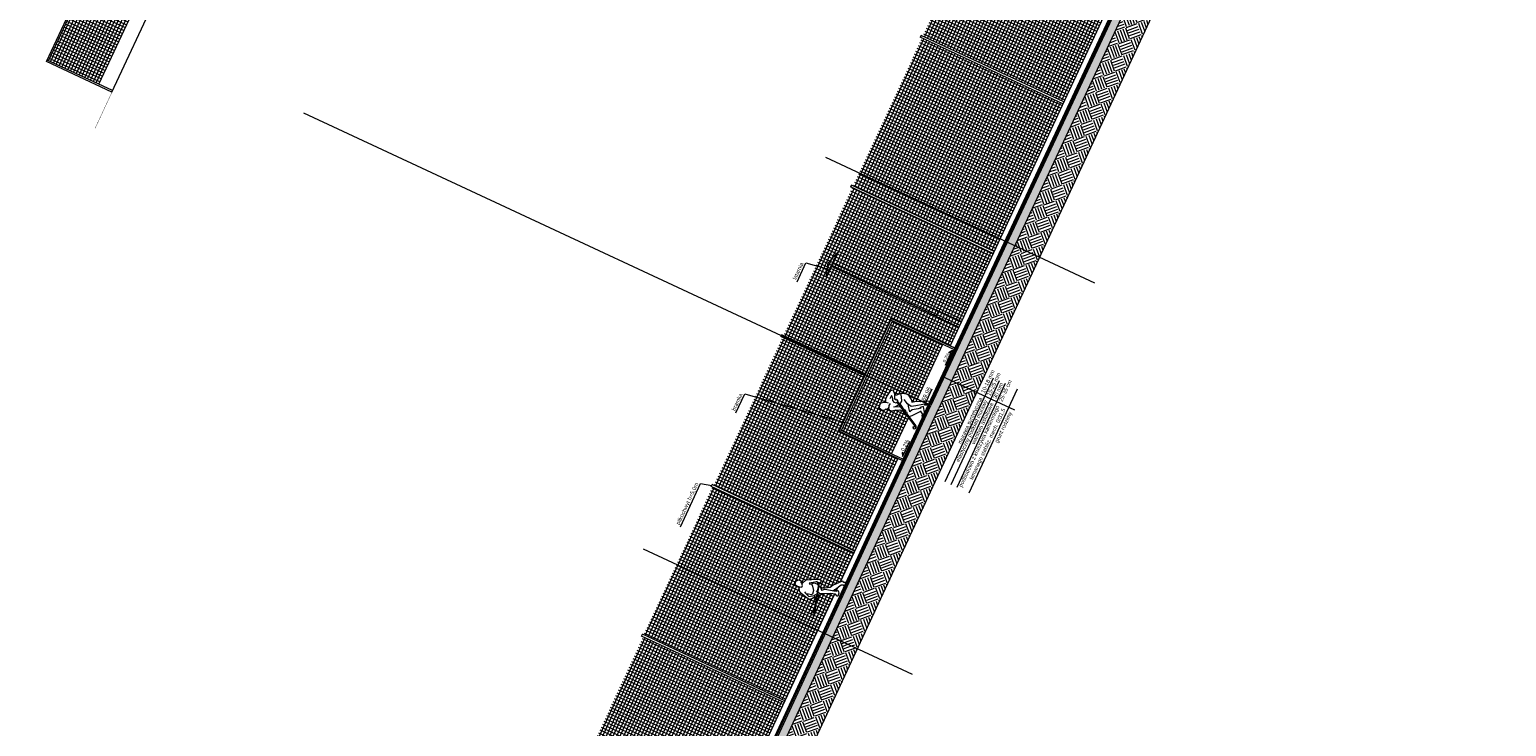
# Model space of a CAD drawing. Header units: millimetres. Extents: x 1962 to 3194, y -795 to -219.
# Tile 19 of 256: x 1981 to 2026, y -507 to -486. Entities that reach past the tile are written whole.
import ezdxf

# ---------------------------------------------------------------- set-up
doc = ezdxf.new("R2010")
doc.units = ezdxf.units.MM
doc.layers.get('0').update_dxf_attribs({"lineweight": 5})
doc.layers.get('Defpoints').update_dxf_attribs({"lineweight": 9})
for name, color, linetype, lineweight in [('A_flagi przekrojowe', 92, 'Continuous', 9), ('A_hatch przekroje', 125, 'Continuous', 9), ('A_koty wysokośc.', 53, 'Continuous', 9), ('A_latarnie', 22, 'Continuous', 9), ('A_ludzie', 53, 'Continuous', 9), ('A_ogrodzenie 1_2m', 34, 'Continuous', 9), ('A_przekrojowe', 42, 'Continuous', 9), ('A_widok', 142, 'Continuous', 9)]:
    doc.layers.add(name, color=color, linetype=linetype, lineweight=lineweight)
doc.styles.get("Standard").update_dxf_attribs({"font": 'arial.ttf'})
pattern_1 = [(9e-13, (0.66515, 1.3397), (-2e-15, 0.09525), []), (90, (0.66515, 1.3397), (-0.09525, -2e-15), [])]
pattern_2 = [(225, (4.0639, 26.90586), (-3e-14, -1.077631), [0.3429, -0.4191]), (225, (4.30634, 26.6634), (-3e-14, -1.077631), [0.3429, -0.4191]), (225, (4.2471, 26.7227), (-3e-14, -1.077631), [0.35052, -0.41148]), (225, (4.1878, 26.7819), (-3e-14, -1.077631), [0.35052, -0.41148]), (225, (4.1285, 26.8412), (-3e-14, -1.077631), [0.35052, -0.41148]), (225, (4.1285, 27.38), (-3e-14, -1.077631), [0.3429, -0.4191]), (225, (4.1878, 27.32075), (-3e-14, -1.077631), [0.3429, -0.4191]), (225, (4.2471, 27.2615), (-3e-14, -1.077631), [0.3429, -0.4191]), (225, (4.30634, 27.2022), (-3e-14, -1.077631), [0.3429, -0.4191]), (225, (4.0639, 27.4447), (-3e-14, -1.077631), [0.3429, -0.4191]), (315, (3.5466, 26.9274), (1.077631, -3e-14), [0.3429, -0.4191]), (315, (3.7945, 27.1753), (1.077631, -3e-14), [0.3429, -0.4191]), (315, (3.7298, 27.1106), (1.077631, -3e-14), [0.3429, -0.4191]), (315, (3.6705, 27.05134), (1.077631, -3e-14), [0.3429, -0.4191]), (315, (3.6113, 26.9921), (1.077631, -3e-14), [0.3429, -0.4191]), (315, (4.1501, 26.9921), (1.077631, -3e-14), [0.35052, -0.41148]), (315, (4.20935, 27.05134), (1.077631, -3e-14), [0.35052, -0.41148]), (315, (4.2686, 27.1106), (1.077631, -3e-14), [0.35052, -0.41148]), (315, (4.3333, 27.1753), (1.077631, -3e-14), [0.3429, -0.4191]), (315, (4.0908, 26.9328), (1.077631, -3e-14), [0.3429, -0.4191])]
pattern_3 = [(360, (4.06387, 26.3886), (0.254, 0.254), [0.03175, -0.22225]), (90, (4.06387, 26.3886), (-0.254, 0.254), [0.03175, -0.22225]), (135, (4.09562, 26.3886), (-0.254, 7e-15), [0.0449013, -0.314309]), (360, (4.09562, 26.53147), (0.254, 0.254), [0.03175, -0.22225]), (45, (4.1115, 26.5156), (7e-15, 0.254), [0.0224506, -0.3367596]), (135, (4.1115, 26.5156), (-0.254, 7e-15), [0.0224506, -0.3367596]), (360, (4.19087, 26.59497), (0.254, 0.254), [0.0449013, -0.2090987]), (45, (4.19087, 26.59497), (7e-15, 0.254), [0.03175, -0.3274603]), (135, (4.23577, 26.59497), (-0.254, 7e-15), [0.03175, -0.3274603]), (90, (4.2385, 26.4521), (-0.254, 0.254), [0.03175, -0.22225]), (45, (4.2385, 26.4521), (7e-15, 0.254), [0.0224506, -0.3367596]), (135, (4.25437, 26.46797), (-0.254, 7e-15), [0.0224506, -0.3367596]), (360, (4.09562, 26.4521), (0.254, 0.254), [0.015875, -0.212725]), (360, (4.28612, 26.5156), (0.254, 0.254), [0.015875, -0.212725]), (90, (4.20675, 26.54735), (-0.254, 0.254), [0.015875, -0.212725]), (135, (4.2385, 26.40447), (-0.254, 7e-15), [0.0224506, -0.3367596]), (135, (4.12737, 26.5791), (-0.254, 7e-15), [0.0224506, -0.3367596]), (45, (4.18293, 26.47194), (7e-15, 0.254), [0.0224506, -0.3367596]), (90, (4.15118, 26.42035), (-0.254, 0.254), [0.00396875, -0.25003125]), (90, (4.1631, 26.5275), (-0.254, 0.254), [0.00396875, -0.25003125]), (90, (4.28215, 26.57116), (-0.254, 0.254), [0.00396875, -0.25003125]), (90, (4.28612, 26.43622), (-0.254, 0.254), [0.00396875, -0.25003125])]

# ---------------------------------------------------------------- blocks, each defined once
blk = doc.blocks.new('zw$C250')
at = {"layer": 'A_ludzie'}
for p, q in [((-0.545, 0.511), (-0.506, 0.56)), ((-0.506, 0.56), (-0.499, 0.532))]:
    blk.add_line(p, q, dxfattribs=at)
for points in [[(-0.345, 0.923), (-0.779, 0.108), (-0.8, 0.1), (-0.811, 0.112), (-0.81, 0.141), (-0.828, 0.149), (-0.853, 0.125), (-0.857, 0.085), (-0.83, 0.058), (-0.776, 0.055), (-0.742, 0.086), (-0.537, 0.472)], [(-0.66, 1.341), (-0.724, 1.326), (-0.75, 1.213), (-0.708, 1.141), (-0.684, 1.134), (-0.676, 1.089), (-0.652, 1.09), (-0.62, 1.056), (-0.58, 1.057), (-0.53, 1.077), (-0.459, 1.062)], [(-0.66, 1.341), (-0.569, 1.33), (-0.51, 1.262), (-0.488, 1.21), (-0.471, 1.141)], [(-0.62, 1.056), (-0.66, 1.003), (-0.649, 0.931), (-0.589, 0.86), (-0.519, 0.73), (-0.518, 0.628), (-0.556, 0.567), (-0.55, 0.538)], [(-0.436, 0.753), (-0.465, 0.82), (-0.528, 0.932)], [(-0.396, 0.828), (-0.413, 0.836), (-0.514, 0.903)], [(-0.501, 0.538), (-0.311, 0.896)], [(-0.5, 1.205), (-0.405, 1.244), (-0.32, 1.256), (-0.097, 1.221), (-0.056, 1.172), (-0.148, 1.073), (-0.285, 1.016), (-0.289, 0.978), (-0.276, 0.953), (-0.302, 0.893), (-0.376, 0.911), (-0.388, 0.967), (-0.348, 1.038), (-0.301, 1.063), (-0.233, 1.126), (-0.232, 1.139), (-0.346, 1.147)], [(-0.178, 1.077), (-0.138, 0.999), (-0.062, 0.918), (-0.14, 0.854), (-0.264, 0.795), (-0.352, 0.808), (-0.357, 0.81)], [(-0.062, 0.918), (-0.02, 0.855), (0.013, 0.707), (-0.086, 0.553), (-0.155, 0.493), (-0.098, 0.426), (-0.035, 0.319), (0.014, 0.204), (0.061, 0.139), (0.093, 0.035), (0.058, -0.001), (0, 0), (-0.039, 0.103), (-0.072, 0.163), (-0.205, 0.343), (-0.286, 0.461), (-0.254, 0.59), (-0.174, 0.743)], [(-0.278, 0.957), (-0.265, 0.981)], [(-0.545, 0.511), (-0.536, 0.47), (-0.496, 0.495), (-0.499, 0.532), (-0.462, 0.554), (-0.461, 0.599), (-0.411, 0.695), (-0.414, 0.703)], [(-0.195, 0.179), (-0.251, 0.235), (-0.357, 0.386), (-0.444, 0.428), (-0.343, 0.505), (-0.25, 0.57)], [(-0.352, 0.808), (-0.39, 0.726), (-0.411, 0.697)], [(-0.583, 0.385), (-0.51, 0.317), (-0.284, 0.135)], [(-0.286, 0.152), (-0.342, 0.067), (-0.414, 0.043), (-0.407, 0.016), (-0.27, 0.013), (-0.121, 0.12), (-0.198, 0.202), (-0.212, 0.167)]]:
    blk.add_lwpolyline(points, dxfattribs=at)
blk = doc.blocks.new('zw$572')
at = {"layer": 'A_koty wysokośc.'}
h = blk.add_hatch(color=256, dxfattribs=at)
h.dxf.hatch_style = 1
h.paths.add_polyline_path([(0.12, 0.072), (0, 0), (0.12, 0)])
blk.add_line((0.12, 0), (0.578, 0), dxfattribs=at)
blk.add_lwpolyline([(0.12, 0), (0.12, 0.072), (0, 0), (0.12, 0)], close=True, dxfattribs=at)
blk = doc.blocks.new('zw$CA91')
at = {"layer": 'A_koty wysokośc.'}
h = blk.add_hatch(color=256, dxfattribs=at)
h.dxf.hatch_style = 1
h.paths.add_polyline_path([(-0.45, 0.75), (0, 0), (0, 0.75)])
blk.add_lwpolyline([(2.87, 0.75), (-0.45, 0.75), (0, 0), (0, 0.75)], dxfattribs=at)
blk = doc.blocks.new('zw$824C')
at = {"layer": 'A_hatch przekroje'}
h = blk.add_hatch(dxfattribs=at)
h.set_pattern_fill('LINE', color=256, scale=0.005, angle=24.9782, style=2)
h.set_pattern_definition([(90, (4.063871, 26.388598), (-0.015875, -7e-18), [])])
h.paths.add_polyline_path([(50.305, 1.451), (19.805, 1.39), (19.805, 1.405), (50.305, 1.466), (80.808, 1.407), (80.805, 1.39)])
h = blk.add_hatch(dxfattribs=at)
h.set_pattern_fill('ANGLE', color=256, angle=294.9782)
h.set_pattern_definition([(3e-14, (4.064, 26.3886), (-3e-15, 6.985), [5.08, -1.905]), (90, (4.064, 26.3886), (-6.985, -3e-15), [5.08, -1.905])])
h.paths.add_polyline_path([(19.805, 1.38), (19.805, 1.39), (50.305, 1.451), (80.805, 1.39), (80.805, 1.38), (50.305, 1.441)])
h = blk.add_hatch(color=251, dxfattribs=at)
h.dxf.hatch_style = 2
h.paths.add_polyline_path([(19.805, 1.37), (19.805, 1.39), (50.305, 1.451), (80.805, 1.39), (80.805, 1.37), (50.305, 1.431)])
h = blk.add_hatch(dxfattribs=at)
h.set_pattern_fill('CONC', color=256, scale=0.005, angle=324.9782, style=2)
h.set_pattern_definition([(30, (4.12772, 26.51931), (-0.0635, 0.10998523), [0, -0.127]), (30, (4.15104, 26.48145), (-0.0635, 0.10998523), [0, -0.127]), (30, (4.12005, 26.54275), (-0.0635, 0.10998523), [0, -0.127]), (8.1986, (4.082545, 26.475636), (0.393455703, 0.080514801), [0.01367828, -0.67023767]), (246.8699, (4.096083, 26.477586), (0.202955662, 0.410470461), [0.00635, -0.62865]), (160.6013, (4.093589, 26.471747), (0.9309261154, -0.342411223), [0.01170876, -1.15917332]), (236.5651, (4.064914, 26.437594), (-0.04648505, -0.173485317), [0.00283985, -0.28114079]), (356.3099, (4.06335, 26.435224), (0.283470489, 0.017014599), [0.00457911, -0.453326]), (138.4349, (4.06792, 26.43493), (-0.236985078, 0.156470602), [0.00401612, -0.39759318]), (255, (4.14165, 26.467235), (0.06350002, -0.10998526), [0.0053881, -0.17421695]), (30, (4.14026, 26.46203), (0.04648523, 0.17348523), [0.00762, -0.11938]), (165, (4.14686, 26.46584), (-0.10998526, -0.06350002), [0.0053881, -0.17421695]), (281.5651, (4.087816, 26.530006), (-0.017014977, 0.283470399), [0.00401612, -0.39759318]), (30, (4.08862, 26.52607), (0.04648523, 0.17348523), [0.00635, -0.12065]), (173.1301, (4.09412, 26.529246), (-0.456955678, 0.029470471), [0.00635, -0.62865]), (243.6901, (4.02889, 26.49745), (0.156470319, 0.236985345), [0.00457911, -0.453326]), (11.5651, (4.02686, 26.493346), (-0.283470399, -0.017014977), [0.00803224, -0.39357706]), (156.8699, (4.034728, 26.494956), (0.410470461, -0.202955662), [0.00635, -0.62865]), (30, (4.06332, 26.51147), (-0.0635, 0.10998523), [0, -0.127]), (30, (4.05014, 26.46572), (-0.0635, 0.10998523), [0, -0.127]), (30, (4.10443, 26.44281), (-0.0635, 0.10998523), [0, -0.127]), (30, (4.11444, 26.49405), (-0.0635, 0.10998523), [0, -0.127]), (30, (4.07175, 26.49433), (-0.0635, 0.10998523), [0, -0.127]), (30, (4.04565, 26.48366), (-0.0635, 0.10998523), [0, -0.127]), (30, (4.05936, 26.48278), (-0.0635, 0.10998523), [0, -0.127]), (30, (4.0702, 26.45384), (-0.0635, 0.10998523), [0, -0.127]), (30, (4.04126, 26.443), (-0.0635, 0.10998523), [0, -0.127]), (30, (4.02776, 26.46893), (-0.0635, 0.10998523), [0, -0.127]), (30, (4.01049, 26.49122), (-0.0635, 0.10998523), [0, -0.127]), (30, (4.04204, 26.51531), (-0.0635, 0.10998523), [0, -0.127]), (30, (4.0637, 26.53368), (-0.0635, 0.10998523), [0, -0.127]), (30, (4.10473, 26.5515), (-0.0635, 0.10998523), [0, -0.127]), (30, (4.09802, 26.50217), (-0.0635, 0.10998523), [0, -0.127]), (30, (4.07559, 26.51562), (-0.0635, 0.10998523), [0, -0.127]), (30, (4.11487, 26.4679), (-0.0635, 0.10998523), [0, -0.127]), (30, (4.08505, 26.44335), (-0.0635, 0.10998523), [0, -0.127]), (30, (4.13202, 26.43821), (-0.0635, 0.10998523), [0, -0.127]), (30, (4.09191, 26.42385), (-0.0635, 0.10998523), [0, -0.127]), (30, (4.05862, 26.40023), (-0.0635, 0.10998523), [0, -0.127]), (30, (4.075, 26.40235), (-0.0635, 0.10998523), [0, -0.127]), (30, (4.0672, 26.41839), (-0.0635, 0.10998523), [0, -0.127]), (30, (4.15105, 26.44333), (-0.0635, 0.10998523), [0, -0.127]), (30, (4.13822, 26.49605), (-0.0635, 0.10998523), [0, -0.127]), (30, (4.11367, 26.52587), (-0.0635, 0.10998523), [0, -0.127]), (30, (4.1088, 26.41747), (-0.0635, 0.10998523), [0, -0.127])])
h.paths.add_polyline_path([(19.805, 1.37), (19.805, 1.33), (50.305, 1.391), (80.805, 1.33), (80.805, 1.37), (50.305, 1.431)])
h = blk.add_hatch(dxfattribs=at)
h.set_pattern_fill('CONCRE', color=256, scale=0.01, angle=294.9782, style=2)
h.set_pattern_definition(pattern_3)
h.paths.add_polyline_path([(35.957, 1.112), (42.69, 1.125), (42.69, 1.375), (35.957, 1.362)])
h = blk.add_hatch(dxfattribs=at)
h.set_pattern_fill('CONCRE', color=256, scale=0.01, angle=294.9782, style=2)
h.set_pattern_definition(pattern_3)
h.paths.add_polyline_path([(42.69, 1.125), (55.767, 1.13), (55.767, 1.38), (50.305, 1.391), (42.69, 1.375)])
h = blk.add_hatch(dxfattribs=at)
h.set_pattern_fill('CONCRE', color=256, scale=0.01, angle=294.9782, style=2)
h.set_pattern_definition(pattern_3)
h.paths.add_polyline_path([(64.417, 1.112), (64.417, 1.362), (55.767, 1.38), (55.767, 1.13)])
h = blk.add_hatch(dxfattribs=at)
h.set_pattern_fill('EARTH2', color=256, scale=0.03, angle=339.9782, style=2)
h.set_pattern_definition(pattern_2)
h.paths.add_polyline_path([(35.957, 0.3), (42.69, 0.3), (42.69, 1.125), (35.957, 1.112)])
h = blk.add_hatch(dxfattribs=at)
h.set_pattern_fill('EARTH2', color=256, scale=0.03, angle=339.9782, style=2)
h.set_pattern_definition(pattern_2)
h.paths.add_polyline_path([(42.69, 0.3), (55.767, 0.3), (55.767, 1.13), (42.69, 1.125)])
h = blk.add_hatch(dxfattribs=at)
h.set_pattern_fill('EARTH2', color=256, scale=0.03, angle=339.9782, style=2)
h.set_pattern_definition(pattern_2)
h.paths.add_polyline_path([(55.767, 0.3), (64.417, 0.3), (64.417, 1.112), (55.767, 1.13)])
at = {"layer": 'A_widok'}
h = blk.add_hatch(dxfattribs=at)
h.set_pattern_fill('NET', color=256, scale=0.03, angle=294.9782, style=2)
h.set_pattern_definition(pattern_1)
h.paths.add_polyline_path([(40.275, 1.625), (35.335, 1.625), (35.335, 6.34), (40.275, 6.34)])
h = blk.add_hatch(dxfattribs=at)
h.set_pattern_fill('NET', color=256, scale=0.03, angle=294.9782, style=2)
h.set_pattern_definition(pattern_1)
h.paths.add_polyline_path([(50.275, 6.34), (50.275, 3.58), (48.425, 3.58), (48.425, 1.625), (45.335, 1.625), (45.335, 6.34)])
h = blk.add_hatch(dxfattribs=at)
h.set_pattern_fill('NET', color=256, scale=0.03, angle=294.9782, style=2)
h.set_pattern_definition(pattern_1)
h.paths.add_polyline_path([(50.335, 6.34), (50.335, 3.58), (52.185, 3.58), (52.185, 1.625), (55.275, 1.625), (55.275, 6.34)])
h = blk.add_hatch(dxfattribs=at)
h.set_pattern_fill('NET', color=256, scale=0.03, angle=294.9782, style=2)
h.set_pattern_definition(pattern_1)
h.paths.add_polyline_path([(55.335, 6.34), (55.335, 1.625), (60.275, 1.625), (60.275, 6.34)])
h = blk.add_hatch(dxfattribs=at)
h.set_pattern_fill('NET', color=256, scale=0.03, angle=294.9782, style=2)
h.set_pattern_definition(pattern_1)
h.paths.add_polyline_path([(60.335, 6.34), (60.335, 1.625), (65.275, 1.625), (65.275, 6.34)])
at = {"layer": 'A_flagi przekrojowe'}
for p, q in [((51.253, 1.488), (51.253, -0.967)), ((51.853, 0.033), (48.384, 0.033)), ((51.853, -0.167), (48.384, -0.167)), ((51.853, -0.367), (48.384, -0.367)), ((51.853, -0.767), (48.384, -0.767))]:
    blk.add_line(p, q, dxfattribs=at)
for points in [[(43.765, 6.719), (45.213, 6.719), (45.307, 6.39)], [(47.605, 6.648), (48.242, 6.648), (48.729, 3.555)], [(51.983, 6.648), (52.621, 6.648), (52.732, 5.945)]]:
    blk.add_lwpolyline(points, dxfattribs=at)
at = {"layer": 'A_hatch przekroje'}
blk.add_lwpolyline([(50.305, 1.451), (19.805, 1.39), (19.805, 1.405), (50.305, 1.466), (80.808, 1.407), (80.805, 1.39)], close=True, dxfattribs=at)
at = {"layer": 'A_latarnie'}
for p, q in [((52.498, 5.91), (53.313, 5.91)), ((52.498, 5.89), (53.313, 5.89)), ((52.825, 2.39), (52.855, 5.89)), ((52.985, 2.39), (52.955, 5.89)), ((52.825, 2.39), (52.815, 2.37)), ((52.815, 2.37), (52.995, 2.37)), ((52.815, 2.37), (52.815, 1.625)), ((52.825, 2.39), (52.985, 2.39)), ((52.985, 2.39), (52.995, 2.37)), ((52.995, 2.37), (52.995, 1.625))]:
    blk.add_line(p, q, dxfattribs=at)
blk.add_lwpolyline([(52.498, 5.89), (52.498, 5.91), (52.905, 6.04), (53.313, 5.91), (53.313, 5.89)], dxfattribs=at)
at = {"layer": 'A_ludzie'}
for points in [[(43.787, 2.686), (43.787, 2.65), (43.908, 2.595), (43.949, 2.553), (43.975, 2.471), (44.021, 2.422), (44.071, 2.285), (44.108, 2.232), (44.1, 2.176), (44.012, 2.153), (44.006, 2.215), (43.984, 2.206), (44.01, 2.26), (43.997, 2.287), (43.942, 2.362), (43.868, 2.464), (43.857, 2.432), (43.887, 2.388), (43.833, 2.336), (43.731, 2.249), (43.612, 2.235), (43.581, 2.255), (43.565, 2.339), (43.539, 2.393)], [(43.574, 2.123), (43.479, 2.19), (43.422, 2.257), (43.441, 2.371), (43.479, 2.513), (43.512, 2.607), (43.598, 2.667), (43.652, 2.671)], [(43.577, 2.48), (43.554, 2.436), (43.503, 2.297), (43.592, 2.168), (43.639, 2.141), (43.646, 2.111), (43.63, 2.11), (43.633, 2.104)], [(43.887, 2.388), (43.945, 2.333), (43.954, 2.246), (43.932, 2.187)], [(44.007, 2.207), (43.114, 1.962), (43.094, 1.971), (43.095, 1.988), (43.116, 2.007), (43.11, 2.025), (43.075, 2.027), (43.043, 2.003), (43.042, 1.964), (43.077, 1.923), (43.123, 1.92), (44.01, 2.178)], [(43.644, 2.08), (43.664, 2.094), (43.676, 2.058), (43.58, 2.018), (43.55, 2.044)], [(43.565, 2.086), (43.574, 2.123)], [(43.665, 2.053), (43.733, 1.96), (43.762, 1.93)], [(43.919, 2.152), (43.901, 2.103), (43.841, 2.035), (43.911, 1.947), (43.98, 1.688), (43.999, 1.619), (44.039, 1.567), (43.974, 1.521), (43.881, 1.508), (43.874, 1.528), (43.906, 1.594), (43.882, 1.675), (43.865, 1.741), (43.776, 1.893), (43.718, 2.047), (43.728, 2.096)], [(43.736, 2.133), (43.744, 2.171)], [(44.347, 1.449), (44.351, 1.473), (44.333, 1.515), (44.355, 1.559), (44.331, 1.595), (44.121, 1.773), (44.022, 1.833), (43.933, 1.967), (43.88, 2.079)], [(43.974, 1.712), (44.039, 1.666), (44.233, 1.566), (44.258, 1.501), (44.245, 1.473), (44.25, 1.449)]]:
    blk.add_lwpolyline(points, dxfattribs=at)
blk.add_lwpolyline([(43.641, 2.748), (43.638, 2.713), (43.672, 2.614), (43.719, 2.61), (43.774, 2.667), (43.8, 2.705), (43.82, 2.699), (43.834, 2.761), (43.821, 2.757), (43.816, 2.804), (43.742, 2.859), (43.648, 2.84)], close=True, dxfattribs=at)
at = {"layer": 'A_ogrodzenie 1_2m'}
for p, q in [((43.897, 1.625), (18.815, 1.625)), ((44.118, 1.625), (43.997, 1.625)), ((48.425, 1.625), (44.295, 1.625)), ((81.279, 1.626), (52.185, 1.625))]:
    blk.add_line(p, q, dxfattribs=at)
at = {"layer": 'A_przekrojowe'}
for p, q in [((19.805, 1.39), (50.305, 1.451)), ((19.805, 1.37), (50.305, 1.431)), ((19.805, 1.33), (50.305, 1.391)), ((80.805, 1.39), (50.305, 1.451)), ((80.805, 1.37), (50.305, 1.431)), ((80.805, 1.33), (50.305, 1.391)), ((19.905, 1.08), (50.305, 1.141)), ((80.705, 1.08), (50.305, 1.141))]:
    blk.add_line(p, q, dxfattribs=at)
at = {"layer": 'A_widok'}
for p, q in [((40.275, 6.39), (40.335, 6.39)), ((40.275, 1.625), (40.275, 6.39)), ((40.335, 1.625), (40.335, 6.39)), ((40.335, 6.293), (45.275, 6.293)), ((40.384, 1.625), (40.384, 6.34)), ((40.48, 1.625), (40.48, 6.34)), ((40.575, 1.625), (40.575, 6.34)), ((40.67, 1.625), (40.67, 6.34)), ((40.765, 1.625), (40.765, 6.34)), ((40.861, 1.625), (40.861, 6.34)), ((40.956, 1.625), (40.956, 6.34)), ((41.051, 1.625), (41.051, 6.34)), ((41.146, 1.625), (41.146, 6.34)), ((41.242, 1.625), (41.242, 6.34)), ((41.337, 1.625), (41.337, 6.34)), ((41.432, 1.625), (41.432, 6.34)), ((41.527, 1.625), (41.527, 6.34)), ((41.623, 1.625), (41.623, 6.34)), ((41.718, 1.625), (41.718, 6.34)), ((41.813, 1.625), (41.813, 6.34)), ((41.908, 1.625), (41.908, 6.34)), ((42.004, 1.625), (42.004, 6.34)), ((42.099, 1.625), (42.099, 6.34)), ((42.194, 1.625), (42.194, 6.34)), ((42.289, 1.625), (42.289, 6.34)), ((42.385, 1.625), (42.385, 6.34)), ((42.48, 1.625), (42.48, 6.34)), ((42.575, 1.625), (42.575, 6.34)), ((42.67, 1.625), (42.67, 6.34)), ((42.766, 1.625), (42.766, 6.34)), ((42.861, 1.625), (42.861, 6.34)), ((42.956, 1.625), (42.956, 6.34)), ((43.051, 2.009), (43.051, 6.34)), ((43.147, 1.971), (43.147, 6.34)), ((43.242, 1.997), (43.242, 6.34)), ((43.337, 2.023), (43.337, 6.34)), ((43.432, 2.318), (43.432, 6.34)), ((43.528, 2.618), (43.528, 6.34)), ((43.623, 2.669), (43.623, 6.34)), ((43.718, 2.854), (43.718, 6.34)), ((43.813, 2.805), (43.813, 6.34)), ((43.909, 2.594), (43.909, 6.34)), ((44.004, 2.44), (44.004, 6.34)), ((44.099, 2.245), (44.099, 6.34)), ((44.194, 1.711), (44.194, 6.34)), ((44.29, 1.63), (44.29, 6.34)), ((44.385, 1.625), (44.385, 6.34)), ((44.48, 1.625), (44.48, 6.34)), ((44.575, 1.625), (44.575, 6.34)), ((44.671, 1.625), (44.671, 6.34)), ((44.766, 1.625), (44.766, 6.34)), ((44.861, 1.625), (44.861, 6.34)), ((44.956, 1.625), (44.956, 6.34)), ((45.052, 1.625), (45.052, 6.34)), ((45.147, 1.625), (45.147, 6.34)), ((45.242, 1.625), (45.242, 6.34)), ((45.275, 6.39), (45.335, 6.39)), ((45.275, 1.625), (45.275, 6.39)), ((45.335, 1.625), (45.335, 6.39)), ((50.275, 3.58), (50.275, 6.39)), ((50.335, 6.39), (50.275, 6.39)), ((50.335, 3.58), (50.335, 6.39)), ((55.275, 1.625), (55.275, 6.39)), ((55.335, 6.39), (55.275, 6.39)), ((55.335, 1.625), (55.335, 6.39)), ((60.275, 1.625), (60.275, 6.39)), ((60.335, 6.39), (60.275, 6.39)), ((60.335, 1.625), (60.335, 6.39)), ((40.335, 6.197), (45.275, 6.197)), ((40.335, 6.102), (45.275, 6.102)), ((40.335, 6.007), (45.275, 6.007)), ((40.335, 5.912), (45.275, 5.912)), ((40.335, 5.816), (45.275, 5.816)), ((40.335, 5.721), (45.275, 5.721)), ((40.335, 5.626), (45.275, 5.626)), ((40.335, 5.531), (45.275, 5.531)), ((40.335, 5.435), (45.275, 5.435)), ((40.335, 5.34), (45.275, 5.34)), ((40.335, 5.245), (45.275, 5.245)), ((40.335, 5.15), (45.275, 5.15)), ((40.335, 5.054), (45.275, 5.054)), ((40.335, 4.959), (45.275, 4.959)), ((40.335, 4.864), (45.275, 4.864)), ((40.335, 4.769), (45.275, 4.769)), ((40.335, 4.673), (45.275, 4.673)), ((40.335, 4.578), (45.275, 4.578)), ((40.335, 4.483), (45.275, 4.483)), ((40.335, 4.388), (45.275, 4.388)), ((40.335, 4.292), (45.275, 4.292)), ((40.335, 4.197), (45.275, 4.197)), ((40.335, 4.102), (45.275, 4.102)), ((40.335, 4.007), (45.275, 4.007)), ((40.335, 3.911), (45.275, 3.911)), ((40.335, 3.816), (45.275, 3.816)), ((40.335, 3.721), (45.275, 3.721)), ((40.335, 3.626), (45.275, 3.626)), ((40.335, 3.53), (45.275, 3.53)), ((40.335, 3.435), (45.275, 3.435)), ((40.335, 3.34), (45.275, 3.34)), ((40.335, 3.245), (45.275, 3.245)), ((40.335, 3.149), (45.275, 3.149)), ((48.425, 1.457), (48.425, 3.58)), ((48.425, 3.58), (52.185, 3.58)), ((48.475, 1.457), (48.475, 3.58)), ((48.475, 3.53), (52.135, 3.53)), ((48.475, 3.465), (52.135, 3.465)), ((48.475, 3.37), (52.135, 3.37)), ((48.475, 3.275), (52.135, 3.275)), ((48.475, 3.18), (52.135, 3.18)), ((48.481, 1.85), (48.481, 3.53)), ((48.576, 1.85), (48.576, 3.53)), ((48.671, 1.85), (48.671, 3.53)), ((48.766, 1.85), (48.766, 3.53)), ((48.862, 1.85), (48.862, 3.53)), ((48.957, 1.85), (48.957, 3.53)), ((49.052, 1.85), (49.052, 3.53)), ((49.147, 1.85), (49.147, 3.53)), ((49.243, 1.85), (49.243, 3.53)), ((49.338, 1.85), (49.338, 3.53)), ((49.433, 1.85), (49.433, 3.53)), ((49.528, 1.85), (49.528, 3.53)), ((49.624, 2.797), (49.624, 3.53)), ((49.719, 2.793), (49.719, 3.53)), ((49.814, 2.679), (49.814, 3.53)), ((49.909, 2.706), (49.909, 3.53)), ((50.005, 2.714), (50.005, 3.53)), ((50.1, 2.699), (50.1, 3.53)), ((50.195, 2.684), (50.195, 3.53)), ((50.29, 2.294), (50.29, 3.53)), ((50.386, 1.85), (50.386, 3.53)), ((50.481, 1.85), (50.481, 3.53)), ((50.576, 1.85), (50.576, 3.53)), ((50.671, 1.85), (50.671, 3.53)), ((50.767, 1.85), (50.767, 3.53)), ((50.862, 1.85), (50.862, 3.53)), ((50.957, 1.85), (50.957, 3.53)), ((51.052, 1.85), (51.052, 3.53)), ((51.148, 1.85), (51.148, 3.53)), ((51.243, 1.85), (51.243, 3.53)), ((51.338, 1.85), (51.338, 3.53)), ((51.433, 1.85), (51.433, 3.53)), ((51.529, 1.85), (51.529, 3.53)), ((51.624, 1.85), (51.624, 3.53)), ((51.719, 1.85), (51.719, 3.53)), ((51.814, 1.85), (51.814, 3.53)), ((51.91, 1.85), (51.91, 3.53)), ((52.005, 1.85), (52.005, 3.53)), ((52.1, 1.85), (52.1, 3.53)), ((52.135, 1.457), (52.135, 3.58)), ((52.185, 1.457), (52.185, 3.58)), ((40.335, 3.054), (45.275, 3.054)), ((40.335, 2.959), (45.275, 2.959)), ((40.335, 2.864), (45.275, 2.864)), ((40.335, 2.768), (43.642, 2.768)), ((43.813, 2.638), (43.813, 2.701)), ((43.82, 2.768), (45.275, 2.768)), ((48.475, 3.084), (52.135, 3.084)), ((48.475, 2.989), (52.135, 2.989)), ((48.475, 2.894), (52.135, 2.894)), ((48.475, 2.799), (49.632, 2.799)), ((48.475, 2.703), (49.562, 2.703)), ((49.672, 2.799), (52.135, 2.799)), ((49.803, 2.703), (49.898, 2.703)), ((50.071, 2.703), (52.135, 2.703)), ((40.335, 2.673), (43.652, 2.673)), ((40.335, 2.578), (43.502, 2.578)), ((40.335, 2.483), (43.47, 2.483)), ((40.335, 2.387), (43.445, 2.387)), ((40.335, 2.292), (43.428, 2.292)), ((43.432, 2.05), (43.432, 2.245)), ((43.787, 2.673), (45.275, 2.673)), ((43.925, 2.578), (45.275, 2.578)), ((43.971, 2.483), (45.275, 2.483)), ((44.033, 2.387), (45.275, 2.387)), ((44.068, 2.292), (45.275, 2.292)), ((48.475, 2.608), (49.593, 2.608)), ((48.475, 2.513), (49.682, 2.513)), ((48.475, 2.418), (49.652, 2.418)), ((48.475, 2.322), (49.715, 2.322)), ((49.624, 1.85), (49.624, 2.582)), ((49.719, 1.931), (49.719, 2.316)), ((50.14, 2.513), (52.135, 2.513)), ((50.195, 2.43), (50.195, 2.575)), ((50.206, 2.418), (52.135, 2.418)), ((50.226, 2.608), (52.135, 2.608)), ((50.281, 2.322), (52.135, 2.322)), ((40.335, 2.197), (43.473, 2.197)), ((40.335, 2.102), (43.569, 2.102)), ((40.335, 2.006), (43.048, 2.006)), ((40.335, 1.911), (43.147, 1.911)), ((40.335, 1.816), (43.821, 1.816)), ((43.051, 1.625), (43.051, 1.954)), ((43.051, 1.949), (43.051, 1.954)), ((43.094, 1.971), (43.147, 1.971)), ((43.116, 2.006), (43.275, 2.006)), ((43.147, 1.625), (43.147, 1.927)), ((43.147, 1.911), (43.769, 1.911)), ((43.242, 1.625), (43.242, 1.955)), ((43.337, 1.625), (43.337, 1.982)), ((43.42, 2.006), (43.699, 2.006)), ((43.432, 1.625), (43.432, 2.01)), ((43.528, 2.076), (43.528, 2.156)), ((43.528, 1.625), (43.528, 2.038)), ((43.623, 2.067), (43.626, 2.067)), ((43.623, 2.065), (43.623, 2.067)), ((43.623, 1.625), (43.623, 2.036)), ((43.718, 1.625), (43.718, 1.98)), ((43.813, 1.625), (43.813, 1.829)), ((43.9, 2.102), (44.011, 2.102)), ((43.909, 2.018), (43.909, 2.124)), ((43.914, 2.006), (45.275, 2.006)), ((43.97, 1.911), (45.275, 1.911)), ((44.004, 1.86), (44.004, 2.177)), ((44.004, 2.102), (45.275, 2.102)), ((44.05, 1.816), (45.275, 1.816)), ((44.099, 1.786), (44.099, 2.176)), ((44.103, 2.197), (45.275, 2.197)), ((48.475, 2.227), (49.766, 2.227)), ((48.475, 2.132), (49.786, 2.132)), ((48.475, 2.037), (49.753, 2.037)), ((48.475, 1.941), (49.724, 1.941)), ((48.475, 1.85), (49.676, 1.85)), ((50.16, 1.941), (52.135, 1.941)), ((50.195, 1.901), (50.195, 1.993)), ((50.229, 1.85), (52.135, 1.85)), ((50.234, 2.037), (52.135, 2.037)), ((50.29, 1.85), (50.29, 2.125)), ((50.295, 2.132), (52.135, 2.132)), ((50.305, 2.227), (52.135, 2.227)), ((40.335, 1.721), (43.87, 1.721)), ((40.335, 1.625), (43.897, 1.625)), ((43.997, 1.625), (44.099, 1.625)), ((44.004, 1.612), (44.004, 1.691)), ((44.099, 1.625), (44.099, 1.635)), ((44.182, 1.721), (45.275, 1.721)), ((44.295, 1.625), (45.275, 1.625))]:
    blk.add_line(p, q, dxfattribs=at)
blk.add_lwpolyline([(48.425, 1.457), (48.425, 3.58), (52.185, 3.58), (52.185, 1.457)], dxfattribs=at)
at = {"layer": 'Defpoints'}
for p, q in [((50.305, 1.461), (50.305, 22.349)), ((42.69, 7.464), (42.69, -1.533)), ((55.767, 7.464), (55.767, -1.533)), ((89.261, 0.3), (20.756, 0.3))]:
    blk.add_line(p, q, dxfattribs=at)
at = {"layer": 'A_koty wysokośc.'}
for p, xscale, yscale, zscale, rotation in [((48.54, 1.513), 0.8999999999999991, 0.8999999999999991, 0.8999999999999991, 0.1718868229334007), ((52.099, 1.511), -0.8999999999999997, 0.8999999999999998, 0.8999999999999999, 359.8281131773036)]:
    blk.add_blockref('zw$572', p, dxfattribs=dict(at, xscale=xscale, yscale=yscale, zscale=zscale, rotation=rotation))
at = {"layer": 'A_koty wysokośc.', "xscale": 0.16, "yscale": 0.16, "zscale": 0.16}
blk.add_blockref('zw$CA91', (50.305, 1.451), dxfattribs=at)
at = {"layer": 'A_ludzie'}
blk.add_blockref('zw$C250', (50.305, 1.461), dxfattribs=at)
at = {"layer": 'A_flagi przekrojowe', "char_height": 0.12}
for s, insert, width, attachment_point in [('piłkochwyt h=5,0m', (43.801, 6.889), 2.37578, 1), ('bramka', (47.641, 6.817), 2.37578, 1), ('latarnia', (52.02, 6.817), 2.37578, 1), ('elastyczny podkład murawy', (51.153, 0.008), 2.80878, 3), ('murawa syntetyczna', (51.153, 0.183), 2.73529, 3), ('10-18 mm', (51.315, 0.133), 0.96882, 4), ('15-25 mm', (51.315, -0.067), 0.96882, 4), ('podbudowa z kruszywa kamiennego \\P{\\fArial|b0|i0|c0|p34;\\W7.17750; }łamanego stabiliz. mech. 0/31,5', (51.153, -0.392), 3.8068, 3), ('warstwa asfaltowa', (51.153, -0.192), 3.8068, 3), ('30 mm', (51.315, -0.267), 0.96882, 4), ('25-35 cm', (51.315, -0.467), 0.96882, 4), ('{\\fArial|b0|i0|c0|p34;\\W9.15439;      }grunt rodzimy', (47.568, -0.817), 3.57226, 1)]:
    blk.add_mtext(s, dxfattribs=dict(at, insert=insert, width=width, attachment_point=attachment_point))
at = {"layer": 'A_koty wysokośc.', "attachment_point": 4}
for insert, char_height, width, rotation in [((48.695, 1.586), 0.1152, 0.74276, 0.1719), ((51.663, 1.573), 0.096, 0.61896, 359.8281)]:
    blk.add_mtext('0,2%', dxfattribs=dict(at, insert=insert, char_height=char_height, width=width, rotation=rotation))
at = {"layer": 'A_koty wysokośc.', "insert": (50.237, 1.652), "char_height": 0.128, "width": 0.82529, "attachment_point": 4}
blk.add_mtext('159,96', dxfattribs=at)
blk = doc.blocks.new('zw$17BA')
at = {"layer": 'A_widok'}
h = blk.add_hatch(dxfattribs=at)
h.set_pattern_fill('NET', color=256, scale=0.03, angle=294.9782, style=2)
h.set_pattern_definition([(1e-14, (-55.8582, -10.97349), (-1e-17, 0.09525), []), (90, (-55.8582, -10.97349), (-0.09525, -1e-17), [])])
h.paths.add_polyline_path([(-8.048, 0.46), (-4.388, 0.46), (-4.388, 2.14), (-8.048, 2.14)])
h = blk.add_hatch(dxfattribs=at)
h.set_pattern_fill('NET', color=256, scale=0.03, angle=294.9782, style=2)
h.set_pattern_definition([(9e-13, (-55.8582, -10.97349), (-2e-15, 0.09525), []), (90, (-55.8582, -10.97349), (-0.09525, -2e-15), [])])
h.paths.add_polyline_path([(-2.642, 0.46), (-1.492, 0.46), (-1.792, 2.19), (-2.642, 2.19)])
at = {"layer": 'A_przekrojowe', "const_width": 0.01}
blk.add_lwpolyline([(-9.306, 0), (0, 0)], dxfattribs=at)
at = {"layer": 'A_widok'}
for p, q in [((-8.098, 0), (-8.098, 2.19)), ((-8.098, 2.19), (-4.338, 2.19)), ((-8.048, 0), (-8.048, 2.19)), ((-8.048, 2.14), (-4.388, 2.14)), ((-4.388, 0), (-4.388, 2.19)), ((-4.338, 0), (-4.338, 2.19)), ((-2.692, 0), (-2.692, 2.19)), ((-2.692, 2.19), (-1.792, 2.19)), ((-2.642, 0), (-2.642, 2.19)), ((-1.492, 0.46), (-1.792, 2.19)), ((-8.048, 0.46), (-4.388, 0.46)), ((-2.642, 0.46), (-1.492, 0.46)), ((-1.492, 0), (-1.492, 0.46)), ((-8.098, 0), (-4.338, 0)), ((-2.692, 0), (-1.492, 0))]:
    blk.add_line(p, q, dxfattribs=at)

msp = doc.modelspace()

# ---------------------------------------------------------------- block references
at = {"rotation": 65.0218058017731}
for name, p in [('zw$824C', (1988.3752, -543.6003)), ('zw$17BA', (1986.9633, -480.587))]:
    msp.add_blockref(name, p, dxfattribs=at)

doc.saveas('drawing.dxf')
